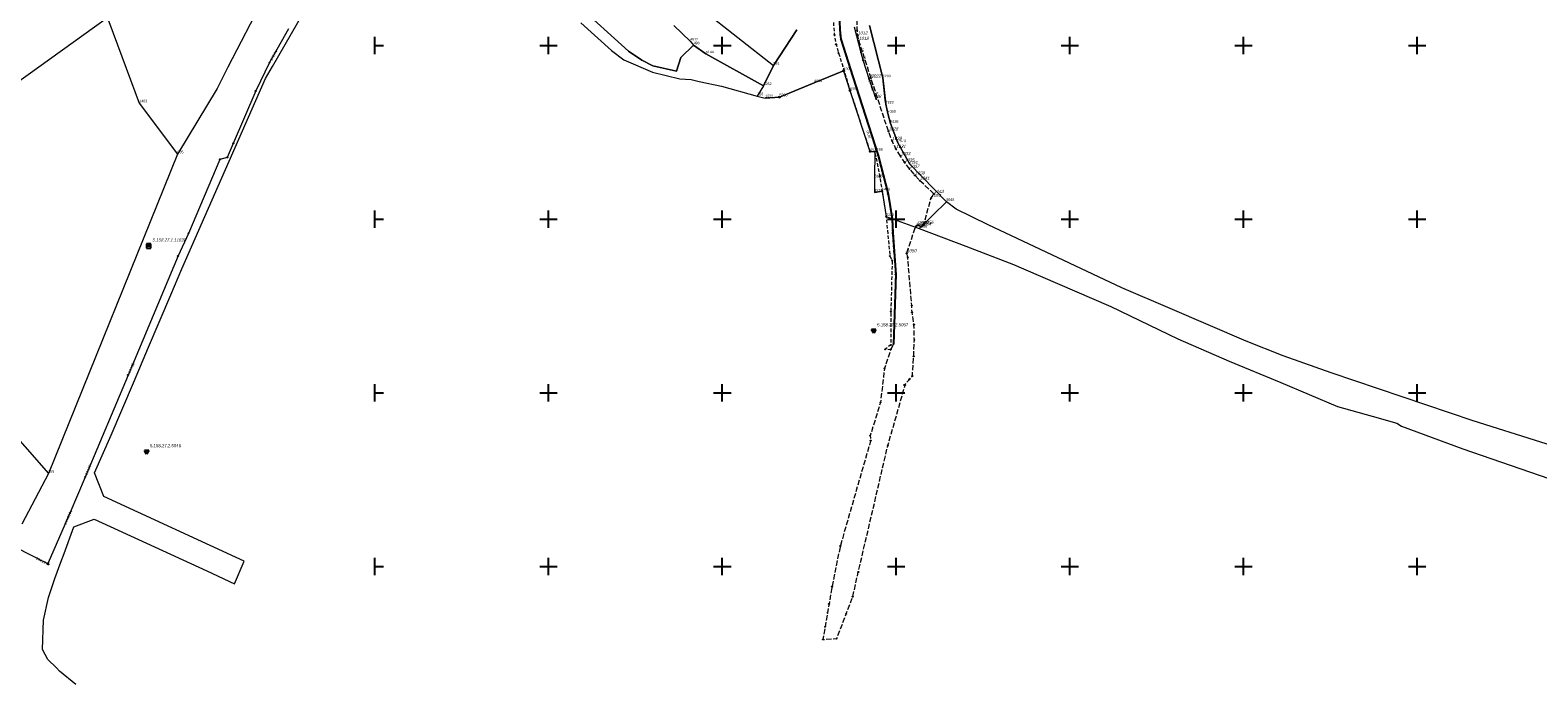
# Model space of a CAD drawing. Header units: metres. Extents: x 5551907 to 5556416, y 5709283 to 5712755.
# Tile 8 of 100: x 5554301 to 5554735, y 5710266 to 5710454. Entities that reach past the tile are written whole.
import ezdxf
from ezdxf.enums import TextEntityAlignment as Align

# ---------------------------------------------------------------- set-up
doc = ezdxf.new("R2010")
doc.units = ezdxf.units.M
for name, pattern in [('1.0_0.5', [1.5, 1, -0.5]), ('1.5_0.5', [2, 1.5, -0.5]), ('219-500', [0])]:
    doc.linetypes.add(name, pattern=pattern)
doc.layers.get('0').update_dxf_attribs({"color": 2, "lineweight": 5})
doc.styles.get("Standard").update_dxf_attribs({"font": 'Working1250', "width": 0.75})

# ---------------------------------------------------------------- blocks, each defined once
blk = doc.blocks.new('203')
at = {"linetype": 'Continuous', "lineweight": 0}
h = blk.add_hatch(color=0, dxfattribs=at)
edge = h.paths.add_edge_path()
edge.add_arc((0, 0), 0.045, 0, 360)
blk = doc.blocks.new('202')
at = {"color": 0, "linetype": 'Continuous', "lineweight": 0}
blk.add_circle((0, 0), 0.25, dxfattribs=at)
blk = doc.blocks.new('PW01')
at = {"linetype": 'Continuous', "lineweight": 13}
h = blk.add_hatch(color=0, dxfattribs=at)
edge = h.paths.add_edge_path()
edge.add_arc((0, 0), 0.045, 0, 360)
blk = doc.blocks.new('PIKIETAW1891')
at = {"color": 0}
blk.add_circle((0, 0), 0.045, dxfattribs=at)
blk = doc.blocks.new('OSSP')
at = {"color": 0}
for p, q in [((-0.626, 0.625), (-0.626, -0.625)), ((-0.626, 0.625), (-0.626, -0.625)), ((0.624, 0.625), (-0.626, 0.625)), ((0.624, 0.625), (-0.626, 0.625)), ((0.3, 0), (-0.3, 0)), ((0.3, 0), (-0.3, 0)), ((0, -0.3), (0, 0.3)), ((0, -0.3), (0, 0.3)), ((0.624, -0.625), (0.624, 0.625)), ((0.624, -0.625), (0.624, 0.625)), ((-0.626, -0.625), (0.624, -0.625)), ((-0.626, -0.625), (0.624, -0.625))]:
    blk.add_line(p, q, dxfattribs=at)
blk = doc.blocks.new('OSSH')
at = {"color": 0}
for p, q in [((0, -0.721), (-0.624, 0.362)), ((0.626, 0.362), (-0.624, 0.362)), ((-0.25, 0), (0.25, 0)), ((0.626, 0.362), (0, -0.721)), ((0, -0.25), (0, 0.25))]:
    blk.add_line(p, q, dxfattribs=at)
blk = doc.blocks.new('RAMKA500K')
at = {"color": 0}
for p, q in [((0, 247.5), (0, 250)), ((0, 250), (2.5, 250)), ((47.5, 250), (52.5, 250)), ((50, 247.5), (50, 250)), ((97.5, 250), (102.5, 250)), ((100, 247.5), (100, 250)), ((147.5, 250), (152.5, 250)), ((150, 247.5), (150, 250)), ((197.5, 250), (202.5, 250)), ((200, 247.5), (200, 250)), ((247.5, 250), (252.5, 250)), ((250, 247.5), (250, 250)), ((297.5, 250), (302.5, 250)), ((300, 247.5), (300, 250)), ((347.5, 250), (352.5, 250)), ((350, 247.5), (350, 250)), ((397.5, 250), (400, 250)), ((400, 247.5), (400, 250)), ((0, 197.5), (0, 202.5)), ((0, 200), (2.5, 200)), ((47.5, 200), (52.5, 200)), ((50, 197.5), (50, 202.5)), ((97.5, 200), (102.5, 200)), ((100, 197.5), (100, 202.5)), ((147.5, 200), (152.5, 200)), ((150, 197.5), (150, 202.5)), ((197.5, 200), (202.5, 200)), ((200, 197.5), (200, 202.5)), ((247.5, 200), (252.5, 200)), ((250, 197.5), (250, 202.5)), ((297.5, 200), (302.5, 200)), ((300, 197.5), (300, 202.5)), ((347.5, 200), (352.5, 200)), ((350, 197.5), (350, 202.5)), ((397.5, 200), (400, 200)), ((400, 197.5), (400, 202.5)), ((0, 147.5), (0, 152.5)), ((50, 147.5), (50, 152.5)), ((100, 147.5), (100, 152.5)), ((150, 147.5), (150, 152.5)), ((200, 147.5), (200, 152.5)), ((250, 147.5), (250, 152.5)), ((300, 147.5), (300, 152.5)), ((350, 147.5), (350, 152.5)), ((400, 147.5), (400, 152.5)), ((0, 150), (2.5, 150)), ((47.5, 150), (52.5, 150)), ((97.5, 150), (102.5, 150)), ((147.5, 150), (152.5, 150)), ((197.5, 150), (202.5, 150)), ((247.5, 150), (252.5, 150)), ((297.5, 150), (302.5, 150)), ((347.5, 150), (352.5, 150)), ((397.5, 150), (400, 150)), ((0, 97.5), (0, 102.5)), ((0, 100), (2.5, 100)), ((47.5, 100), (52.5, 100)), ((50, 97.5), (50, 102.5)), ((97.5, 100), (102.5, 100)), ((100, 97.5), (100, 102.5)), ((147.5, 100), (152.5, 100)), ((150, 97.5), (150, 102.5)), ((197.5, 100), (202.5, 100)), ((200, 97.5), (200, 102.5)), ((247.5, 100), (252.5, 100)), ((250, 97.5), (250, 102.5)), ((297.5, 100), (302.5, 100)), ((300, 97.5), (300, 102.5)), ((347.5, 100), (352.5, 100)), ((350, 97.5), (350, 102.5)), ((397.5, 100), (400, 100)), ((400, 97.5), (400, 102.5)), ((0, 47.5), (0, 52.5)), ((50, 47.5), (50, 52.5)), ((100, 47.5), (100, 52.5)), ((150, 47.5), (150, 52.5)), ((200, 47.5), (200, 52.5)), ((250, 47.5), (250, 52.5)), ((300, 47.5), (300, 52.5)), ((350, 47.5), (350, 52.5)), ((400, 47.5), (400, 52.5)), ((0, 50), (2.5, 50)), ((47.5, 50), (52.5, 50)), ((97.5, 50), (102.5, 50)), ((147.5, 50), (152.5, 50)), ((197.5, 50), (202.5, 50)), ((247.5, 50), (252.5, 50)), ((297.5, 50), (302.5, 50)), ((347.5, 50), (352.5, 50)), ((397.5, 50), (400, 50)), ((0, 0), (0, 2.5)), ((0, 0), (2.5, 0)), ((47.5, 0), (52.5, 0)), ((50, 0), (50, 2.5)), ((97.5, 0), (102.5, 0)), ((100, 0), (100, 2.5)), ((147.5, 0), (152.5, 0)), ((150, 0), (150, 2.5)), ((197.5, 0), (202.5, 0)), ((200, 0), (200, 2.5)), ((247.5, 0), (252.5, 0)), ((250, 0), (250, 2.5)), ((297.5, 0), (302.5, 0)), ((300, 0), (300, 2.5)), ((347.5, 0), (352.5, 0)), ((350, 0), (350, 2.5)), ((397.5, 0), (400, 0)), ((400, 0), (400, 2.5))]:
    blk.add_line(p, q, dxfattribs=at)

msp = doc.modelspace()

# ---------------------------------------------------------------- linework, layer by layer
at = {"layer": '218-kontur użytku gruntowego', "color": 3, "linetype": 'CONTINUOUS', "lineweight": 18, "flags": 128}
for points in [[(5554367.99, 5710463.55), (5554357.68, 5710443.77)], [(5554370.5, 5710443.9), (5554379.67, 5710459.73)], [(5554457.92, 5710461.98), (5554473, 5710448.34)], [(5554473, 5710448.34), (5554457.92, 5710461.98)], [(5554286.54, 5710431.79), (5554323.05, 5710458.02)], [(5554459.25, 5710456.46), (5554468.14, 5710448.52)], [(5554514.69, 5710444.25), (5554521.4, 5710454.46)], [(5554521.4, 5710454.46), (5554514.69, 5710444.25)], [(5554546.15, 5710440.63), (5554542.36, 5710455.7)], [(5554488.05, 5710446.48), (5554491.74, 5710450.09)], [(5554491.74, 5710450.09), (5554488.05, 5710446.48)], [(5554491.74, 5710450.09), (5554495.27, 5710447.54)], [(5554495.27, 5710447.54), (5554491.74, 5710450.09)], [(5554468.14, 5710448.52), (5554471.62, 5710445.82)], [(5554471.62, 5710445.82), (5554479.92, 5710442.25)], [(5554473, 5710448.34), (5554476.84, 5710445.73)], [(5554476.84, 5710445.73), (5554473, 5710448.34)], [(5554476.84, 5710445.73), (5554480.02, 5710444.15)], [(5554480.02, 5710444.15), (5554476.84, 5710445.73)], [(5554486.78, 5710442.61), (5554488.05, 5710446.48)], [(5554488.05, 5710446.48), (5554486.78, 5710442.61)], [(5554495.27, 5710447.54), (5554511.88, 5710438.35)], [(5554511.88, 5710438.35), (5554495.27, 5710447.54)], [(5554357.68, 5710443.77), (5554354.58, 5710437.6)], [(5554368.5, 5710440.44), (5554370.5, 5710443.9)], [(5554479.92, 5710442.25), (5554487.76, 5710440.33)], [(5554480.02, 5710444.15), (5554486.78, 5710442.61)], [(5554486.78, 5710442.61), (5554480.02, 5710444.15)], [(5554511.88, 5710438.35), (5554514.69, 5710444.25)], [(5554514.69, 5710444.25), (5554511.88, 5710438.35)], [(5554526.45, 5710439.21), (5554534.87, 5710442.65)], [(5554534.87, 5710442.65), (5554536.74, 5710437)], [(5554354.58, 5710437.6), (5554343.19, 5710418.72)], [(5554344.43, 5710385.68), (5554368.5, 5710440.44)], [(5554487.76, 5710440.33), (5554491.05, 5710440.15)], [(5554491.05, 5710440.15), (5554493.33, 5710439.64)], [(5554493.33, 5710439.64), (5554499.78, 5710438.22)], [(5554499.78, 5710438.22), (5554510.07, 5710435.43)], [(5554516.45, 5710435.12), (5554526.45, 5710439.21)], [(5554536.74, 5710437), (5554542.49, 5710419.44)], [(5554546.87, 5710434.31), (5554546.15, 5710440.63)], [(5554510.07, 5710435.43), (5554512.35, 5710434.81)], [(5554512.35, 5710434.81), (5554516.45, 5710435.12)], [(5554547.01, 5710433.04), (5554546.87, 5710434.31)], [(5554547.66, 5710430.42), (5554547.01, 5710433.04)], [(5554548.38, 5710427.52), (5554547.66, 5710430.42)], [(5554550.53, 5710421.93), (5554548.38, 5710427.52)], [(5554542.49, 5710419.44), (5554543.85, 5710419.42)], [(5554553.94, 5710415.77), (5554550.53, 5710421.93)], [(5554343.19, 5710418.72), (5554306.03, 5710326.79)], [(5554543.85, 5710419.42), (5554543.78, 5710411.8)], [(5554564.48, 5710405.01), (5554553.94, 5710415.77)], [(5554543.78, 5710411.8), (5554543.75, 5710407.7)], [(5554543.75, 5710407.7), (5554545.96, 5710408.03)], [(5554545.96, 5710408.03), (5554547.16, 5710400.72)], [(5554567.32, 5710402.83), (5554564.48, 5710405.01)], [(5554576.5, 5710398.37), (5554567.32, 5710402.83)], [(5554547.16, 5710400.72), (5554556.65, 5710397.33)], [(5554614.98, 5710380.26), (5554576.5, 5710398.37)], [(5554556.65, 5710397.33), (5554570.1, 5710392.2)], [(5554570.1, 5710392.2), (5554583.81, 5710386.96)], [(5554341.29, 5710378.26), (5554344.43, 5710385.68)], [(5554583.81, 5710386.96), (5554586.69, 5710385.72)], [(5554586.69, 5710385.72), (5554611.79, 5710374.85)], [(5554334.9, 5710363.17), (5554341.29, 5710378.26)], [(5554628.87, 5710374.29), (5554614.98, 5710380.26)], [(5554611.79, 5710374.85), (5554631.07, 5710365.56)], [(5554650.76, 5710364.85), (5554628.87, 5710374.29)], [(5554330.55, 5710352.92), (5554334.9, 5710363.17)], [(5554631.07, 5710365.56), (5554645.91, 5710359.14)], [(5554661.41, 5710360.68), (5554650.76, 5710364.85)], [(5554645.91, 5710359.14), (5554660.74, 5710352.95)], [(5554675.2, 5710355.73), (5554661.41, 5710360.68)], [(5554716.13, 5710342), (5554675.2, 5710355.73)], [(5554324.12, 5710337.82), (5554330.55, 5710352.92)], [(5554660.74, 5710352.95), (5554677.04, 5710346.13)], [(5554677.04, 5710346.13), (5554687, 5710343.32)], [(5554687, 5710343.32), (5554694.09, 5710341.32)], [(5554794.03, 5710317.4), (5554716.13, 5710342)], [(5554319.36, 5710327.02), (5554324.12, 5710337.82)], [(5554694.09, 5710341.32), (5554695.43, 5710340.46)], [(5554695.43, 5710340.46), (5554713.13, 5710333.88)], [(5554713.13, 5710333.88), (5554784.56, 5710309.24)], [(5554306.03, 5710326.79), (5554298.39, 5710312.22)], [(5554321.99, 5710320.2), (5554319.36, 5710327.02)], [(5554362.43, 5710301.56), (5554321.99, 5710320.2)], [(5554310.56, 5710303.77), (5554313.4, 5710311.41)], [(5554313.4, 5710311.41), (5554319.17, 5710313.71)], [(5554319.17, 5710313.71), (5554351.69, 5710298.75)], [(5554309.64, 5710301.33), (5554310.56, 5710303.77)], [(5554307.87, 5710296.59), (5554309.64, 5710301.33)], [(5554351.69, 5710298.75), (5554359.62, 5710295.1)], [(5554359.62, 5710295.1), (5554362.43, 5710301.56)], [(5554306.06, 5710291.14), (5554307.87, 5710296.59)], [(5554304.66, 5710284.63), (5554306.06, 5710291.14)], [(5554304.39, 5710276.13), (5554304.66, 5710284.63)], [(5554305.86, 5710273.26), (5554304.39, 5710276.13)], [(5554308.39, 5710270.9), (5554305.86, 5710273.26)], [(5554309.21, 5710269.95), (5554308.39, 5710270.9)], [(5554313.98, 5710266.1), (5554309.21, 5710269.95)]]:
    msp.add_lwpolyline(points, dxfattribs=at)
at = {"layer": '219-działka ewidencyjna', "color": 7, "linetype": '219-500', "lineweight": 18, "flags": 128}
for points in [[(5554313.46, 5710483.83), (5554332.19, 5710433.4)], [(5554494.19, 5710460.34), (5554514.69, 5710444.25)], [(5554486.05, 5710455.71), (5554490.74, 5710451.18)], [(5554521.4, 5710454.46), (5554514.69, 5710444.25)], [(5554542.36, 5710455.7), (5554546.15, 5710440.63)], [(5554490.74, 5710451.18), (5554491.74, 5710450.09)], [(5554491.74, 5710450.09), (5554495.27, 5710447.54)], [(5554495.27, 5710447.54), (5554511.88, 5710438.35)], [(5554514.69, 5710444.25), (5554511.88, 5710438.35)], [(5554534.87, 5710442.65), (5554526.45, 5710439.21)], [(5554534.87, 5710442.65), (5554536.74, 5710437)], [(5554511.88, 5710438.35), (5554510.07, 5710435.43)], [(5554526.45, 5710439.21), (5554516.45, 5710435.12)], [(5554536.74, 5710437), (5554542.49, 5710419.44)], [(5554546.15, 5710440.63), (5554547.01, 5710433.04)], [(5554332.19, 5710433.4), (5554343.19, 5710418.72)], [(5554510.07, 5710435.43), (5554512.35, 5710434.81)], [(5554516.45, 5710435.12), (5554512.35, 5710434.81)], [(5554547.01, 5710433.04), (5554547.66, 5710430.42)], [(5554547.66, 5710430.42), (5554548.38, 5710427.52)], [(5554548.38, 5710427.52), (5554550.53, 5710421.93)], [(5554542.49, 5710419.44), (5554543.85, 5710419.42)], [(5554550.53, 5710421.93), (5554553.94, 5710415.77)], [(5554343.19, 5710418.72), (5554306.03, 5710326.79)], [(5554543.85, 5710419.42), (5554543.78, 5710411.8)], [(5554553.94, 5710415.77), (5554564.48, 5710405.01)], [(5554543.78, 5710411.8), (5554543.75, 5710407.7)], [(5554545.96, 5710408.03), (5554543.75, 5710407.7)], [(5554545.96, 5710408.03), (5554547.16, 5710400.72)], [(5554564.48, 5710405.01), (5554556.65, 5710397.33)], [(5554547.16, 5710400.72), (5554556.65, 5710397.33)], [(5554292.48, 5710342.31), (5554306.03, 5710326.79)]]:
    msp.add_lwpolyline(points, dxfattribs=at)
at = {"layer": 'chodnik', "color": 7, "linetype": '1.0_0.5', "lineweight": 18, "flags": 128}
msp.add_lwpolyline([(5554532.08, 5710458.09), (5554531.99, 5710455.98), (5554532.25, 5710453.02), (5554532.74, 5710450.32), (5554533.44, 5710447.83), (5554534.68, 5710444.02), (5554534.99, 5710442.97), (5554536.74, 5710437), (5554542.49, 5710419.44), (5554543.85, 5710419.42), (5554545.3, 5710412.25), (5554545.96, 5710408.03), (5554547.16, 5710400.72), (5554548.24, 5710389.35), (5554548.88, 5710388.04), (5554548.49, 5710373.4), (5554548.49, 5710363.79), (5554546.86, 5710362.55), (5554548.47, 5710362.53), (5554549.27, 5710364.04), (5554549.91, 5710384.1), (5554549.03, 5710396.04), (5554548.86, 5710400.12), (5554547.7, 5710407.21), (5554544.82, 5710418.32), (5554537.56, 5710440.95), (5554534.1, 5710451.79), (5554533.79, 5710454.43), (5554533.73, 5710456.95), (5554534.22, 5710459.49), (5554534.96, 5710461.83), (5554535.76, 5710463.83), (5554541.56, 5710472.31), (5554556.37, 5710493.43), (5554560.68, 5710499.75), (5554564.07, 5710505.16), (5554565.93, 5710508.46), (5554566.9, 5710511.15), (5554567.37, 5710514.62), (5554567.26, 5710517.18), (5554566.47, 5710521.33), (5554565.49, 5710527.79), (5554564.19, 5710535.17), (5554562.95, 5710534.86), (5554565.38, 5710516.26), (5554565.73, 5710512.79), (5554554.2, 5710495.49), (5554548.36, 5710486.71), (5554541.04, 5710475.72), (5554533.88, 5710464.98), (5554532.8, 5710460.85)], close=True, dxfattribs=at)
at = {"layer": 'jezdnia', "color": 7, "linetype": '1.5_0.5', "lineweight": 18, "flags": 128}
msp.add_lwpolyline([(5554551.3, 5710418.13), (5554549.98, 5710420.22), (5554548.84, 5710422.52), (5554547.82, 5710425.26), (5554542.83, 5710440.47), (5554539.3, 5710451.3), (5554538.98, 5710452.88), (5554538.81, 5710454.33), (5554538.78, 5710455.82), (5554538.83, 5710457.11), (5554539.02, 5710458.29), (5554539.34, 5710459.33), (5554539.66, 5710460.14), (5554541.17, 5710462.9), (5554552.76, 5710479.69), (5554556.79, 5710485.31), (5554558.14, 5710486.87), (5554558.97, 5710487.29), (5554559.37, 5710487.15), (5554565.63, 5710494.72), (5554565.86, 5710495.64), (5554566.47, 5710496.99), (5554567.87, 5710498.31), (5554569.79, 5710499.44), (5554572.85, 5710500.21), (5554575.38, 5710500.73), (5554574.25, 5710505.45), (5554573.34, 5710505.71), (5554570.77, 5710523.5), (5554568.76, 5710534.51), (5554564.19, 5710535.17), (5554565.49, 5710527.79), (5554566.47, 5710521.33), (5554567.26, 5710517.18), (5554567.37, 5710514.62), (5554566.9, 5710511.15), (5554565.93, 5710508.46), (5554564.07, 5710505.16), (5554560.68, 5710499.75), (5554556.37, 5710493.43), (5554541.56, 5710472.31), (5554535.76, 5710463.83), (5554534.96, 5710461.83), (5554534.22, 5710459.49), (5554533.73, 5710456.95), (5554533.79, 5710454.43), (5554534.1, 5710451.79), (5554537.56, 5710440.95), (5554544.82, 5710418.32), (5554547.7, 5710407.21), (5554548.86, 5710400.12), (5554549.03, 5710396.04), (5554549.91, 5710384.1), (5554549.27, 5710364.04), (5554548.47, 5710362.53), (5554546.66, 5710357.04), (5554545.52, 5710347.27), (5554542.56, 5710337.71), (5554542.69, 5710336.23), (5554533.94, 5710305.94), (5554531.54, 5710294.25), (5554530.7, 5710289.26), (5554530.26, 5710286.71), (5554529.57, 5710282.69), (5554528.95, 5710279.05), (5554532.95, 5710279.32), (5554535.67, 5710286.43), (5554537.54, 5710291.34), (5554539.14, 5710298.49), (5554547.63, 5710334.83), (5554552.61, 5710352.25), (5554552.39, 5710352.3), (5554553.82, 5710353.87), (5554554.69, 5710354.84), (5554555.09, 5710360.54), (5554555.26, 5710365.27), (5554555.16, 5710369.61), (5554554.61, 5710373.21), (5554554.51, 5710375.14), (5554553.36, 5710389.04), (5554553.08, 5710390.19), (5554555.58, 5710397.68), (5554555.95, 5710398.1), (5554556.41, 5710398.2), (5554557.28, 5710397.88), (5554557.96, 5710398.35), (5554560.1, 5710406.11), (5554560.9, 5710407.26), (5554556.85, 5710411.07), (5554555.48, 5710412.59), (5554553.88, 5710414.46), (5554552.49, 5710416.32)], close=True, dxfattribs=at)
at = {"layer": 'krawężnik', "color": 7, "linetype": 'CONTINUOUS', "lineweight": 25, "flags": 128}
msp.add_lwpolyline([(5554564.19, 5710535.17), (5554565.49, 5710527.79), (5554566.47, 5710521.33), (5554567.26, 5710517.18), (5554567.37, 5710514.62), (5554566.9, 5710511.15), (5554565.93, 5710508.46), (5554564.07, 5710505.16), (5554560.68, 5710499.75), (5554556.37, 5710493.43), (5554541.56, 5710472.31), (5554535.76, 5710463.83), (5554534.96, 5710461.83), (5554534.22, 5710459.49), (5554533.73, 5710456.95), (5554533.79, 5710454.43), (5554534.1, 5710451.79), (5554537.56, 5710440.95), (5554544.82, 5710418.32), (5554547.7, 5710407.21), (5554548.86, 5710400.12), (5554549.03, 5710396.04), (5554549.91, 5710384.1), (5554549.27, 5710364.04)], dxfattribs=at)
at = {"layer": 'przewód gazowy', "color": 40, "linetype": 'CONTINUOUS', "lineweight": 18, "flags": 128}
for points in [[(5554375.1, 5710454.78), (5554369.7, 5710445.06), (5554365.71, 5710436.89), (5554359.24, 5710421.81), (5554357.52, 5710417.78), (5554355.4, 5710417.18), (5554346.37, 5710395.91), (5554343.35, 5710389.41), (5554328.97, 5710355.13), (5554316.62, 5710325.78), (5554312.25, 5710315.41), (5554305.98, 5710301.09), (5554306, 5710300.68), (5554305.84, 5710300.79), (5554296.49, 5710305.59)], [(5554375.1, 5710454.78), (5554369.7, 5710445.06), (5554365.71, 5710436.89), (5554359.24, 5710421.81), (5554357.52, 5710417.78), (5554355.4, 5710417.18), (5554346.37, 5710395.91), (5554343.35, 5710389.41), (5554328.97, 5710355.13), (5554316.62, 5710325.78), (5554312.25, 5710315.41), (5554305.98, 5710301.09), (5554306, 5710300.68), (5554305.84, 5710300.79), (5554296.49, 5710305.59)], [(5554544.29, 5710434.61), (5554544.01, 5710435.4), (5554542.24, 5710440.38), (5554540.5, 5710445.73), (5554539.96, 5710447.86), (5554538.02, 5710455.2)]]:
    msp.add_lwpolyline(points, dxfattribs=at)

# ---------------------------------------------------------------- block references
at = {"layer": '202-punkt graniczny', "color": 7, "linetype": 'CONTINUOUS', "lineweight": 18}
for p in [(5554534.87, 5710442.65), (5554536.74, 5710437), (5554516.45, 5710435.12)]:
    msp.add_blockref('202', p, dxfattribs=at)
at = {"layer": '203-punkt graniczny', "color": 7, "linetype": 'CONTINUOUS', "lineweight": 18}
for p in [(5554490.74, 5710451.18), (5554491.74, 5710450.09), (5554495.27, 5710447.54), (5554514.69, 5710444.25), (5554511.88, 5710438.35), (5554526.45, 5710439.21), (5554546.15, 5710440.63), (5554332.19, 5710433.4), (5554510.07, 5710435.43), (5554512.35, 5710434.81), (5554547.01, 5710433.04), (5554547.66, 5710430.42), (5554548.38, 5710427.52), (5554542.49, 5710419.44), (5554543.85, 5710419.42), (5554550.53, 5710421.93), (5554343.19, 5710418.72), (5554553.94, 5710415.77), (5554543.78, 5710411.8), (5554543.75, 5710407.7), (5554545.96, 5710408.03), (5554564.48, 5710405.01), (5554547.16, 5710400.72), (5554556.65, 5710397.33), (5554306.03, 5710326.79)]:
    msp.add_blockref('203', p, dxfattribs=at)
at = {"layer": 'Punkt roboczy BDOT GESUT K1', "color": 6, "linetype": 'CONTINUOUS', "lineweight": 18}
for p in [(5554538.81, 5710454.33), (5554532.25, 5710453.02), (5554532.74, 5710450.32), (5554534.1, 5710451.79), (5554534.1, 5710451.79), (5554534.1, 5710451.79), (5554538.98, 5710452.88), (5554539.3, 5710451.3), (5554533.44, 5710447.83), (5554539.96, 5710447.86), (5554539.96, 5710447.86), (5554540.5, 5710445.73), (5554540.5, 5710445.73), (5554369.7, 5710445.06), (5554369.7, 5710445.06), (5554369.7, 5710445.06), (5554369.7, 5710445.06), (5554534.68, 5710444.02), (5554534.99, 5710442.97), (5554365.71, 5710436.89), (5554365.71, 5710436.89), (5554536.74, 5710437), (5554537.56, 5710440.95), (5554537.56, 5710440.95), (5554537.56, 5710440.95), (5554542.24, 5710440.38), (5554542.24, 5710440.38), (5554542.83, 5710440.47), (5554544.01, 5710435.4), (5554544.01, 5710435.4), (5554544.29, 5710434.61), (5554547.82, 5710425.26), (5554359.24, 5710421.81), (5554359.24, 5710421.81), (5554542.49, 5710419.44), (5554543.85, 5710419.42), (5554548.84, 5710422.52), (5554549.98, 5710420.22), (5554355.4, 5710417.18), (5554355.4, 5710417.18), (5554357.52, 5710417.78), (5554357.52, 5710417.78), (5554544.82, 5710418.32), (5554544.82, 5710418.32), (5554544.82, 5710418.32), (5554551.3, 5710418.13), (5554552.49, 5710416.32), (5554545.3, 5710412.25), (5554553.88, 5710414.46), (5554555.48, 5710412.59), (5554556.85, 5710411.07), (5554545.96, 5710408.03), (5554547.7, 5710407.21), (5554547.7, 5710407.21), (5554547.7, 5710407.21), (5554560.9, 5710407.26), (5554560.1, 5710406.11), (5554547.16, 5710400.72), (5554548.86, 5710400.12), (5554548.86, 5710400.12), (5554548.86, 5710400.12), (5554555.95, 5710398.1), (5554556.41, 5710398.2), (5554557.28, 5710397.88), (5554557.96, 5710398.35), (5554346.37, 5710395.91), (5554346.37, 5710395.91), (5554549.03, 5710396.04), (5554549.03, 5710396.04), (5554549.03, 5710396.04), (5554555.58, 5710397.68), (5554343.35, 5710389.41), (5554343.35, 5710389.41), (5554548.24, 5710389.35), (5554553.08, 5710390.19), (5554553.36, 5710389.04), (5554548.88, 5710388.04), (5554549.91, 5710384.1), (5554549.91, 5710384.1), (5554549.91, 5710384.1), (5554548.49, 5710373.4), (5554554.51, 5710375.14), (5554554.61, 5710373.21), (5554555.16, 5710369.61), (5554548.49, 5710363.79), (5554549.27, 5710364.04), (5554549.27, 5710364.04), (5554549.27, 5710364.04), (5554555.26, 5710365.27), (5554546.86, 5710362.55), (5554548.47, 5710362.53), (5554548.47, 5710362.53), (5554555.09, 5710360.54), (5554328.97, 5710355.13), (5554328.97, 5710355.13), (5554328.97, 5710355.13), (5554328.97, 5710355.13), (5554546.66, 5710357.04), (5554554.69, 5710354.84), (5554552.39, 5710352.3), (5554552.61, 5710352.25), (5554553.82, 5710353.87), (5554545.52, 5710347.27), (5554542.56, 5710337.71), (5554542.69, 5710336.23), (5554547.63, 5710334.83), (5554316.62, 5710325.78), (5554316.62, 5710325.78), (5554316.62, 5710325.78), (5554316.62, 5710325.78), (5554312.25, 5710315.41), (5554312.25, 5710315.41), (5554312.25, 5710315.41), (5554312.25, 5710315.41), (5554533.94, 5710305.94), (5554305.84, 5710300.79), (5554305.84, 5710300.79), (5554305.84, 5710300.79), (5554305.84, 5710300.79), (5554305.98, 5710301.09), (5554305.98, 5710301.09), (5554306, 5710300.68), (5554306, 5710300.68), (5554539.14, 5710298.49), (5554531.54, 5710294.25), (5554530.7, 5710289.26), (5554537.54, 5710291.34), (5554530.26, 5710286.71), (5554535.67, 5710286.43), (5554529.57, 5710282.69), (5554528.95, 5710279.05), (5554532.95, 5710279.32)]:
    msp.add_blockref('PIKIETAW1891', p, dxfattribs=at)
at = {"layer": 'rzedna', "color": 40, "linetype": 'CONTINUOUS', "lineweight": 18}
for p in [(5554539.96, 5710447.86), (5554540.5, 5710445.73), (5554369.7, 5710445.06), (5554369.7, 5710445.06), (5554542.24, 5710440.38), (5554544.01, 5710435.4), (5554328.97, 5710355.13), (5554328.97, 5710355.13), (5554316.62, 5710325.78), (5554316.62, 5710325.78), (5554312.25, 5710315.41), (5554312.25, 5710315.41), (5554305.84, 5710300.79), (5554305.84, 5710300.79)]:
    msp.add_blockref('PW01', p, dxfattribs=at)
at = {"layer": 'Szczegółowa osnowa geodezyjna pozioma', "color": 7, "linetype": 'CONTINUOUS', "lineweight": 18}
msp.add_blockref('OSSP', (5554334.942, 5710392.298), dxfattribs=at)
at = {"layer": 'Szczegółowa osnowa geodezyjna wysokościowa', "color": 7, "linetype": 'CONTINUOUS', "lineweight": 18}
for p in [(5554543.57, 5710367.89), (5554334.29, 5710333.1)]:
    msp.add_blockref('OSSH', p, dxfattribs=at)
at = {"layer": 'Wstawianie ramki sekcyjnej z opisem', "color": 7, "linetype": 'CONTINUOUS', "lineweight": 13}
msp.add_blockref('RAMKA500K', (5554400, 5710250), dxfattribs=at)
msp.add_blockref('RAMKA500K', (5554400, 5710250), dxfattribs=at)
msp.add_blockref('RAMKA500K', (5554400, 5710250), dxfattribs=at)
msp.add_blockref('RAMKA500K', (5554400, 5710250), dxfattribs=at)

# ---------------------------------------------------------------- texts
at = {"layer": '202-punkt graniczny-Atr103', "color": 7, "width": 0.9}
for s, p in [('1200', (5554534.87, 5710442.65)), ('1200', (5554534.87, 5710442.65)), ('6904', (5554536.74, 5710437)), ('6904', (5554536.74, 5710437)), ('5366', (5554516.45, 5710435.12)), ('5366', (5554516.45, 5710435.12))]:
    msp.add_text(s, height=0.75, dxfattribs=at).set_placement(p, align=Align.BOTTOM_LEFT)
at = {"layer": '203-punkt graniczny-Atr103', "color": 7, "width": 0.9}
for s, p in [('4812', (5554490.74, 5710451.18)), ('4812', (5554490.74, 5710451.18)), ('496', (5554491.74, 5710450.09)), ('496', (5554491.74, 5710450.09)), ('5144', (5554495.27, 5710447.54)), ('5144', (5554495.27, 5710447.54)), ('851', (5554514.69, 5710444.25)), ('851', (5554514.69, 5710444.25)), ('6299', (5554546.15, 5710440.63)), ('6299', (5554546.15, 5710440.63)), ('5252', (5554511.88, 5710438.35)), ('5252', (5554511.88, 5710438.35)), ('4094', (5554526.45, 5710439.21)), ('4094', (5554526.45, 5710439.21)), ('1403', (5554332.19, 5710433.4)), ('1403', (5554332.19, 5710433.4)), ('728', (5554510.07, 5710435.43)), ('728', (5554510.07, 5710435.43)), ('1522', (5554512.35, 5710434.81)), ('1522', (5554512.35, 5710434.81)), ('7223', (5554547.01, 5710433.04)), ('7223', (5554547.01, 5710433.04)), ('4350', (5554547.66, 5710430.42)), ('4350', (5554547.66, 5710430.42)), ('5138', (5554548.38, 5710427.52)), ('5138', (5554548.38, 5710427.52)), ('935', (5554343.19, 5710418.72)), ('935', (5554343.19, 5710418.72)), ('4913', (5554542.49, 5710419.44)), ('4913', (5554542.49, 5710419.44)), ('5699', (5554543.85, 5710419.42)), ('5699', (5554543.85, 5710419.42)), ('2573', (5554550.53, 5710421.93)), ('2573', (5554550.53, 5710421.93)), ('7262', (5554553.94, 5710415.77)), ('7262', (5554553.94, 5710415.77)), ('6195', (5554543.78, 5710411.8)), ('6195', (5554543.78, 5710411.8)), ('1523', (5554543.75, 5710407.7)), ('1523', (5554543.75, 5710407.7)), ('5499', (5554545.96, 5710408.03)), ('5499', (5554545.96, 5710408.03)), ('5945', (5554564.48, 5710405.01)), ('5945', (5554564.48, 5710405.01)), ('2220', (5554547.16, 5710400.72)), ('2220', (5554547.16, 5710400.72)), ('6986', (5554556.65, 5710397.33)), ('6986', (5554556.65, 5710397.33)), ('965', (5554306.03, 5710326.79)), ('965', (5554306.03, 5710326.79))]:
    msp.add_text(s, height=0.75, dxfattribs=at).set_placement(p, align=Align.BOTTOM_LEFT)
at = {"layer": 'chodnik-Atr17', "color": 7, "width": 0.9}
msp.add_text('ch.bt', height=0.75, rotation=286.8, dxfattribs=at).set_placement((5554541.43, 5710425.4))
at = {"layer": 'Punkt roboczy BDOT GESUT K1-Atr103', "color": 6, "oblique": 15, "width": 0.9}
for s, p in [('1012', (5554538.98, 5710452.88)), ('1013', (5554539.3, 5710451.3)), ('5', (5554539.96, 5710447.86)), ('5', (5554539.96, 5710447.86)), ('6', (5554540.5, 5710445.73)), ('6', (5554540.5, 5710445.73)), ('37', (5554542.24, 5710440.38)), ('37', (5554542.24, 5710440.38)), ('1022', (5554542.83, 5710440.47)), ('7', (5554544.01, 5710435.4)), ('7', (5554544.01, 5710435.4)), ('48', (5554544.29, 5710434.61)), ('1028', (5554547.82, 5710425.26)), ('1029', (5554548.84, 5710422.52)), ('1031', (5554549.98, 5710420.22)), ('1033', (5554551.3, 5710418.13)), ('1035', (5554552.49, 5710416.32)), ('1037', (5554553.88, 5710414.46)), ('1039', (5554555.48, 5710412.59)), ('1041', (5554556.85, 5710411.07)), ('1057', (5554560.1, 5710406.11)), ('1043', (5554560.9, 5710407.26)), ('1051', (5554555.58, 5710397.68)), ('1052', (5554555.95, 5710398.1)), ('1053', (5554556.41, 5710398.2)), ('1054', (5554557.28, 5710397.88)), ('1056', (5554557.96, 5710398.35)), ('1050', (5554553.08, 5710390.19)), ('1', (5554312.25, 5710315.41)), ('1', (5554312.25, 5710315.41))]:
    msp.add_text(s, height=0.9, dxfattribs=at).set_placement(p, align=Align.BOTTOM_LEFT)
at = {"layer": 'rzedna-Atr2', "color": 40, "width": 0.9}
for s, rotation, p in [('143.74', 59.628, (5554370.08, 5710445.74)), ('147.83', 289.566, (5554542.37, 5710440.03)), ('144.38', 65.925, (5554329.24, 5710355.76)), ('144.77', 65.866, (5554316.87, 5710326.4)), ('144.90', 66.354, (5554310.83, 5710312.17)), ('144.27', 331.533, (5554302.54, 5710302.49))]:
    msp.add_text(s, height=0.75, rotation=rotation, dxfattribs=at).set_placement(p, align=Align.MIDDLE_LEFT)
at = {"layer": 'Szczegółowa osnowa geodezyjna pozioma-Atr103', "color": 7, "oblique": 15, "width": 0.9}
msp.add_text('5.158.27.1.11820', height=0.9, dxfattribs=at).set_placement((5554335.942, 5710393.298), align=Align.BOTTOM_LEFT)
at = {"layer": 'Szczegółowa osnowa geodezyjna wysokościowa-Atr103', "color": 7, "width": 0.9}
for s, p in [('5.158.27.2.5057', (5554544.57, 5710368.89)), ('5.158.27.2.5048', (5554335.29, 5710334.1))]:
    msp.add_text(s, height=0.9, dxfattribs=at).set_placement(p, align=Align.BOTTOM_LEFT)

doc.saveas('drawing.dxf')
